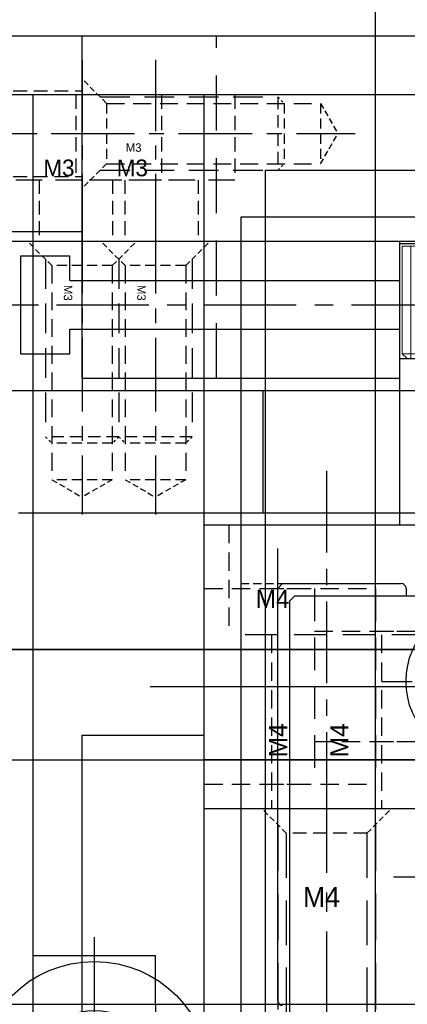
# Model space of a CAD drawing. Header units: millimetres. Extents: x -1657 to 8845, y -11980 to 3013.
# Tile 87 of 256: x 1548 to 1564, y -929 to -888. Entities that reach past the tile are written whole.
import ezdxf

# ---------------------------------------------------------------- set-up
doc = ezdxf.new("R2010")
doc.units = ezdxf.units.MM
doc.linetypes.add('CENTER', pattern=[2, 1.25, -0.25, 0.25, -0.25])
doc.linetypes.add('DASHED', pattern=[0.75, 0.5, -0.25])
for name, color, linetype in [('图层1', 5, 'Continuous'), ('图层100', 243, 'Continuous'), ('图层11', 234, 'Continuous'), ('图层122', 210, 'Continuous'), ('图层13', 17, 'Continuous'), ('图层2', 2, 'Continuous'), ('图层3', 6, 'Continuous'), ('图层4', 241, 'Continuous'), ('图层5', 111, 'Continuous'), ('图层60', 143, 'Continuous'), ('图层71', 162, 'Continuous'), ('图层81', 210, 'Continuous'), ('图层82', 193, 'Continuous'), ('图层83', 63, 'Continuous'), ('图层84', 134, 'Continuous'), ('图层85', 230, 'Continuous'), ('图层9', 32, 'Continuous'), ('图层98', 70, 'Continuous'), ('图层99', 43, 'Continuous'), ('推料气缸', 251, 'Continuous'), ('旋转气缸', 252, 'Continuous')]:
    doc.layers.add(name, color=color, linetype=linetype)

# ---------------------------------------------------------------- blocks, each defined once
blk = doc.blocks.new('DB2A')
at = {"layer": '图层9', "color": 1, "linetype": 'CENTER', "ltscale": 2.329099}
blk.add_line((-3.25, 4.911), (-3.25, -4.116), dxfattribs=at)
at = {"layer": '图层9', "color": 4, "linetype": 'DASHED', "ltscale": 1.166667}
for p, q in [((-6.5, 3.5), (-6.5, 0)), ((0, 3.5), (0, 0))]:
    blk.add_line(p, q, dxfattribs=at)
at = {"layer": '图层9', "color": 4, "linetype": 'DASHED', "ltscale": 2.166667}
blk.add_line((0, 0), (-6.5, 0), dxfattribs=at)
at = {"layer": '图层9', "color": 4, "linetype": 'DASHED', "ltscale": 1.125}
for p, q in [((-5, 0), (-5, -2.5)), ((-1.5, 0), (-1.5, -2.5))]:
    blk.add_line(p, q, dxfattribs=at)
at = {"layer": '图层9', "linetype": 'DASHED', "ltscale": 3}
blk.add_text('M3', height=0.6863, dxfattribs=at).set_placement((-4.832, 0.154))
blk = doc.blocks.new('3F')
at = {"color": 4, "linetype": 'DASHED', "ltscale": 0.471405}
for p, q in [((1, 1.237), (0, 2.237)), ((1, -1.237), (0, -2.237))]:
    blk.add_line(p, q, dxfattribs=at)
at = {"color": 4, "linetype": 'DASHED', "ltscale": 2.420833}
for p, q in [((0.738, 1.5), (8, 1.5)), ((0.738, -1.5), (8, -1.5))]:
    blk.add_line(p, q, dxfattribs=at)
at = {"color": 4, "linetype": 'DASHED', "ltscale": 1.458333}
for p, q in [((1, 1.237), (9.75, 1.237)), ((1, -1.237), (9.75, -1.237))]:
    blk.add_line(p, q, dxfattribs=at)
at = {"color": 4, "linetype": 'DASHED', "ltscale": 0.825}
for p, q in [((1, 1.237), (1, -1.237)), ((8.262, 1.237), (8.262, -1.237)), ((9.75, 1.237), (9.75, -1.237))]:
    blk.add_line(p, q, dxfattribs=at)
at = {"color": 4, "linetype": 'DASHED', "ltscale": 0.123744}
for p, q in [((8, 1.5), (8.262, 1.237)), ((8, -1.5), (8.262, -1.237))]:
    blk.add_line(p, q, dxfattribs=at)
at = {"color": 4, "linetype": 'DASHED'}
blk.add_line((8, 1.5), (8, -1.5), dxfattribs=at)
at = {"color": 4, "linetype": 'DASHED', "ltscale": 0.476314}
for p in [(9.75, 1.237), (9.75, -1.237)]:
    blk.add_line(p, (10.464, 0), dxfattribs=at)
at = {"color": 1, "linetype": 'CENTER', "ltscale": 2.408031}
blk.add_line((-0.867, 0), (11.173, 0), dxfattribs=at)
at = {"linetype": 'DASHED'}
blk.add_text('M3', height=0.3465, dxfattribs=at).set_placement((1.789, -0.745))
blk = doc.blocks.new('E530')
at = {"layer": '推料气缸'}
for p, q in [((-16.8, -0.2), (-16.6, 0)), ((-16.6, 0), (-11.75, 0)), ((-16.8, -17.05), (-16.8, -0.2)), ((-11.55, -0.2), (-11.55, -0.5)), ((-16.3, -0.7), (-16.1, -0.5)), ((-16.3, -41.3), (-16.3, -0.7)), ((-16.1, -0.5), (-0.5, -0.5)), ((-9.633, -12), (-12.067, -12))]:
    blk.add_line(p, q, dxfattribs=at)
for centre, start, end in [((-11.75, -0.2), 0, 90), ((-16.6, -17.05), 180, 270)]:
    blk.add_arc(centre, 0.2, start, end, dxfattribs=at)
blk = doc.blocks.new('3A')
at = {"color": 1, "linetype": 'CENTER'}
for p, q in [((0, 4.25), (0, -4.25)), ((-4.25, 0), (4.25, 0))]:
    blk.add_line(p, q, dxfattribs=at)
for radius in [3.25, 1.75]:
    blk.add_circle((0, 0), radius)
blk.add_text('M3', height=0.3706).set_placement((-0.802, -1.114))
blk = doc.blocks.new('15D4A')
at = {"layer": '图层13', "color": 4, "linetype": 'DASHED', "ltscale": 1.5}
for p, q in [((2.215, 4), (6.715, 4)), ((6.715, 2.25), (18.855, 2.25)), ((6.715, -2.25), (18.855, -2.25)), ((2.215, -4), (6.715, -4))]:
    blk.add_line(p, q, dxfattribs=at)
at = {"layer": '图层13', "color": 4, "linetype": 'DASHED', "ltscale": 2.666667}
blk.add_line((6.715, 4), (6.715, -4), dxfattribs=at)
at = {"layer": '图层13', "color": 1, "linetype": 'CENTER', "ltscale": 2.671598}
blk.add_line((0, 0), (20.998, 0), dxfattribs=at)
at = {"layer": '图层13'}
blk.add_text('M4', height=0.743, rotation=90, dxfattribs=at).set_placement((5.607, -2.897))
blk = doc.blocks.new('18F85')
at = {"layer": '图层13', "color": 1, "linetype": 'CENTER', "ltscale": 2.671598}
blk.add_line((-4, 2.215), (-4, -13.743), dxfattribs=at)
at = {"layer": '图层13', "color": 4, "linetype": 'DASHED', "ltscale": 1.5}
for p, q in [((-8, 0), (-8, -4.5)), ((0, 0), (0, -4.5)), ((-6.25, -4.5), (-6.25, -11.6)), ((-1.75, -4.5), (-1.75, -11.6))]:
    blk.add_line(p, q, dxfattribs=at)
at = {"layer": '图层13', "color": 4, "linetype": 'DASHED', "ltscale": 2.666667}
blk.add_line((0, -4.5), (-8, -4.5), dxfattribs=at)
at = {"layer": '图层13'}
blk.add_text('M4', height=0.743, dxfattribs=at).set_placement((-6.897, -3.392))
blk = doc.blocks.new('18FC4')
at = {"layer": '图层71', "color": 1, "linetype": 'CENTER', "ltscale": 3.2}
blk.add_line((-2, 2.026), (-2, -10.899), dxfattribs=at)
at = {"layer": '图层71', "color": 4, "linetype": 'DASHED', "ltscale": 0.471405}
for p, q in [((-3.65, -0.35), (-4.65, 0.65)), ((-0.35, -0.35), (0.65, 0.65))]:
    blk.add_line(p, q, dxfattribs=at)
at = {"layer": '图层71', "color": 4, "linetype": 'DASHED', "ltscale": 3.783333}
for p, q in [((0, 0), (0, -9.35)), ((-4, 0), (-4, -9.35))]:
    blk.add_line(p, q, dxfattribs=at)
at = {"layer": '图层71', "color": 4, "linetype": 'DASHED', "ltscale": 3.666667}
for p, q in [((-3.65, -0.35), (-3.65, -9.35)), ((-0.35, -0.35), (-0.35, -9.35))]:
    blk.add_line(p, q, dxfattribs=at)
at = {"layer": '图层71', "color": 4, "linetype": 'DASHED', "ltscale": 1.1}
blk.add_line((-0.35, -0.35), (-3.65, -0.35), dxfattribs=at)
at = {"layer": '图层71'}
blk.add_text('M4', height=0.8143, dxfattribs=at).set_placement((-2.964, -3.367))
blk = doc.blocks.new('1939E')
at = {"layer": '图层84', "color": 4, "linetype": 'DASHED', "ltscale": 1.166667}
for p, q in [((1.411, 3.25), (4.911, 3.25)), ((1.411, -3.25), (4.911, -3.25))]:
    blk.add_line(p, q, dxfattribs=at)
at = {"layer": '图层84', "color": 4, "linetype": 'DASHED', "ltscale": 2.166667}
blk.add_line((4.911, 3.25), (4.911, -3.25), dxfattribs=at)
at = {"layer": '图层84', "color": 4, "linetype": 'DASHED', "ltscale": 1.125}
for p, q in [((4.911, 1.75), (9.411, 1.75)), ((4.911, -1.75), (9.411, -1.75))]:
    blk.add_line(p, q, dxfattribs=at)
at = {"layer": '图层84', "color": 1, "linetype": 'CENTER', "ltscale": 2.329099}
blk.add_line((0, 0), (11.027, 0), dxfattribs=at)
at = {"layer": '图层84', "linetype": 'DASHED', "ltscale": 3}
blk.add_text('M3', height=0.6863, rotation=90, dxfattribs=at).set_placement((4.757, -1.582))
blk = doc.blocks.new('193A7')
at = {"layer": '图层84', "color": 4, "linetype": 'DASHED', "ltscale": 0.471405}
for p, q in [((0.262, -0.262), (-0.738, 0.738)), ((0.262, -2.737), (-0.738, -3.737))]:
    blk.add_line(p, q, dxfattribs=at)
at = {"layer": '图层84', "color": 4, "linetype": 'DASHED', "ltscale": 2.420833}
for p, q in [((0, 0), (4.262, 0)), ((0, -3), (4.262, -3))]:
    blk.add_line(p, q, dxfattribs=at)
at = {"layer": '图层84', "color": 4, "linetype": 'DASHED', "ltscale": 2.333333}
for p, q in [((0.262, -0.262), (4.262, -0.262)), ((0.262, -2.737), (4.262, -2.737))]:
    blk.add_line(p, q, dxfattribs=at)
at = {"layer": '图层84', "color": 4, "linetype": 'DASHED', "ltscale": 0.825}
blk.add_line((0.262, -0.262), (0.262, -2.737), dxfattribs=at)
at = {"layer": '图层84', "color": 1, "linetype": 'CENTER', "ltscale": 2.55}
blk.add_line((-1.996, -1.5), (5.483, -1.5), dxfattribs=at)
at = {"layer": '图层84'}
blk.add_text('M3', height=0.3257, rotation=90, dxfattribs=at).set_placement((1.629, -2.31))
blk = doc.blocks.new('5C')
at = {"color": 1, "linetype": 'CENTER'}
for p, q in [((0, 4.5), (0, -4.5)), ((-4.5, 0), (4.5, 0))]:
    blk.add_line(p, q, dxfattribs=at)
blk.add_circle((0, 0), 2.1)
at = {"color": 2, "linetype": 'Continuous'}
blk.add_arc((0, 0), 2.5, 70.7735, 12.493, dxfattribs=at)
blk.add_text('M5', height=0.54).set_placement((1.623, 1.797))
blk = doc.blocks.new('1B276')
at = {"layer": '旋转气缸', "ltscale": 1.375}
blk.add_line((36.7, -26.5), (36.7, 29.5), dxfattribs=at)
at = {"layer": '旋转气缸', "ltscale": 1.375, "extrusion": (0, 0, -1), "zscale": -1}
blk.add_blockref('5C', (-19.2, 18.5), dxfattribs=at)
blk = doc.blocks.new('5A')
at = {"color": 1, "linetype": 'CENTER'}
for p, q in [((0, 5.75), (0, -5.75)), ((-5.75, 0), (5.75, 0))]:
    blk.add_line(p, q, dxfattribs=at)
for radius in [4.75, 2.75]:
    blk.add_circle((0, 0), radius)
blk.add_text('M5', height=0.56).set_placement((-1.965, -3.658))
blk = doc.blocks.new('1B14A')
at = {"layer": '图层99', "color": 4, "linetype": 'DASHED', "ltscale": 1.5}
for p, q in [((2.215, 4), (6.715, 4)), ((6.715, 2.25), (10.215, 2.25)), ((6.715, -2.25), (10.215, -2.25)), ((2.215, -4), (6.715, -4))]:
    blk.add_line(p, q, dxfattribs=at)
at = {"layer": '图层99', "color": 4, "linetype": 'DASHED', "ltscale": 2.666667}
blk.add_line((6.715, 4), (6.715, -4), dxfattribs=at)
at = {"layer": '图层99', "color": 1, "linetype": 'CENTER', "ltscale": 2.671598}
blk.add_line((0, 0), (12.358, 0), dxfattribs=at)
at = {"layer": '图层99'}
blk.add_text('M4', height=0.743, rotation=90, dxfattribs=at).set_placement((5.607, -2.897))
blk = doc.blocks.new('1B3C8')
at = {"layer": '图层99', "ltscale": 1.375}
for p, q in [((-8, 0), (-8, 26.1)), ((-8, 26.1), (0, 26.1)), ((0, 23.1), (0, 26.1)), ((-2.5, 11.6), (-2.5, 23.1)), ((-2.5, 23.1), (0, 23.1)), ((-2.5, 11.6), (0, 11.6)), ((0, 0), (0, 11.6)), ((-8, 0), (0, 0))]:
    blk.add_line(p, q, dxfattribs=at)
blk.add_blockref('1B14A', (-10.215, 5), dxfattribs=at)
blk = doc.blocks.new('1B375')
at = {"layer": '图层98', "ltscale": 1.375}
for p, q in [((-11.5, -6.5), (-11.5, 33.5)), ((-11.5, 33.5), (-3.5, 33.5))]:
    blk.add_line(p, q, dxfattribs=at)
blk = doc.blocks.new('85971')
at = {"color": 7, "linetype": 'Continuous', "lineweight": 15}
for p, q in [((0.445, 1.7), (0.245, 1.5)), ((0.445, 1.7), (0.445, 1.35)), ((0.445, 1.7), (4.845, 1.7)), ((3.545, 1.7), (4.845, 1.7)), ((4.845, 1.7), (4.845, 1.35)), ((0.245, 1.35), (0.245, 1.5)), ((0.245, 0.725), (0.245, 1.35)), ((0.445, 1.35), (0.245, 1.35)), ((4.845, 1.35), (0.445, 1.35)), ((0.445, 1.35), (0.445, 0.55)), ((4.845, 0.55), (4.845, 1.35)), ((0.445, 0.525), (0.245, 0.725)), ((0.245, 0.465), (0.245, 0.725)), ((0.245, -0.75), (0.245, 0.49)), ((0.445, 0.55), (0.445, -0.55)), ((0.445, 0.525), (4.845, 0.525)), ((4.845, -0.55), (4.845, 0.55)), ((0.245, -0.725), (0.445, -0.525)), ((0.245, -4.55), (0.245, -0.75)), ((0.445, -0.525), (4.845, -0.525)), ((0.445, -0.55), (0.445, -4.55)), ((4.845, -1.9), (4.845, -0.55)), ((-7.655, -0.81), (-8.155, -1.31)), ((-7.655, -0.81), (0.245, -0.81)), ((-7.655, -2.11), (-7.655, -0.81)), ((-7.655, -0.81), (0.245, -0.81)), ((0.245, -0.87), (0.245, -2.11)), ((-8.155, -1.31), (-8.155, -2.11)), ((3.495, -1.9), (4.845, -1.9)), ((3.495, -1.9), (3.495, -2.1)), ((4.845, -3.4), (4.845, -1.9)), ((-8.155, -2.11), (-7.802, -2.464)), ((0.245, -2.11), (-7.655, -2.11)), ((0.245, -2.11), (0.245, -2.37)), ((0.245, -2.37), (0.245, -2.97)), ((3.495, -2.1), (2.095, -2.1)), ((2.095, -2.1), (2.095, -3.2)), ((-7.802, -2.464), (-7.655, -2.61)), ((-7.655, -2.61), (0.245, -2.61)), ((0.245, -2.97), (0.245, -3.12)), ((2.095, -3.2), (3.495, -3.2)), ((3.495, -3.2), (3.495, -3.4)), ((3.495, -3.4), (4.845, -3.4)), ((4.845, -4.55), (4.845, -3.4)), ((-1.455, -3.75), (-2.255, -4.25)), ((-1.455, -3.75), (0.245, -3.75)), ((-2.255, -4.55), (-2.255, -4.25)), ((-2.255, -4.55), (0.245, -4.55)), ((-2.255, -4.55), (-2.255, -4.85)), ((0.445, -4.55), (0.245, -4.55)), ((0.445, -4.55), (4.845, -4.55)), ((4.845, -4.55), (4.845, -4.85)), ((-2.255, -4.85), (4.845, -4.85))]:
    blk.add_line(p, q, dxfattribs=at)
at = {"color": 1, "lineweight": 9, "ltscale": 0.03}
for p, q in [((0, 0), (5.152, 0)), ((0, -2.65), (5.152, -2.65))]:
    blk.add_line(p, q, dxfattribs=at)
at = {"color": 7, "linetype": 'Continuous', "lineweight": 15}
blk.add_arc((-8.155, -2.11), 0.5, 315, 0, dxfattribs=at)
blk = doc.blocks.new('1FDE2')
at = {"layer": '图层122', "ltscale": 3.75}
blk.add_line((-7.5, 10.24), (-7.5, 148.24), dxfattribs=at)

msp = doc.modelspace()

# ---------------------------------------------------------------- linework, layer by layer
at = {"layer": '图层1'}
for p, q in [((1545.2605, -897.4622), (1548.5605, -897.4622)), ((1548.5605, -928.6622), (1548.5605, -897.4622)), ((1528.5605, -928.6622), (1548.5605, -928.6622))]:
    msp.add_line(p, q, dxfattribs=at)
at = {"layer": '图层100', "ltscale": 2}
msp.add_line((1540.0605, -914.1622), (1596.0605, -914.1622), dxfattribs=at)
at = {"layer": '图层11', "ltscale": 1.625}
for p, q in [((1557.0605, -953.4622), (1557.0605, -896.4622)), ((1557.0605, -896.4622), (1577.0605, -896.4622))]:
    msp.add_line(p, q, dxfattribs=at)
at = {"layer": '图层11', "color": 4, "linetype": 'DASHED', "ltscale": 0.666667}
msp.add_line((1557.0605, -911.4622), (1559.0605, -911.4622), dxfattribs=at)
at = {"layer": '图层11', "color": 4, "linetype": 'DASHED', "ltscale": 14}
msp.add_line((1559.0605, -953.4622), (1559.0605, -911.4622), dxfattribs=at)
at = {"layer": '图层13', "ltscale": 1.375}
for p, q in [((1555.5605, -920.6622), (1555.5605, -909.0622)), ((1555.5605, -909.0622), (1566.0605, -909.0622)), ((1555.5605, -920.6622), (1590.5605, -920.6622))]:
    msp.add_line(p, q, dxfattribs=at)
at = {"layer": '图层13', "color": 4, "linetype": 'DASHED', "ltscale": 3.866667}
for p, q in [((1558.5605, -920.6622), (1558.5605, -909.0622)), ((1562.5605, -920.6622), (1562.5605, -909.0622))]:
    msp.add_line(p, q, dxfattribs=at)
at = {"layer": '图层2'}
for p, q in [((1498.5605, -897.4622), (1563.5605, -897.4622)), ((1563.5605, -902.2622), (1563.5605, -897.4622)), ((1563.5605, -902.2622), (1565.5605, -902.2622)), ((1498.5605, -918.6622), (1573.5605, -918.6622))]:
    msp.add_line(p, q, dxfattribs=at)
at = {"layer": '图层3'}
for p, q in [((1508.5605, -897.4622), (1566.0605, -897.4622)), ((1555.5605, -918.6622), (1555.5605, -897.4622)), ((1573.5605, -918.6622), (1555.5605, -918.6622)), ((1508.5605, -928.6622), (1573.5605, -928.6622))]:
    msp.add_line(p, q, dxfattribs=at)
at = {"layer": '图层3', "color": 4, "linetype": 'DASHED', "ltscale": 10.4}
msp.add_line((1548.5605, -928.6622), (1548.5605, -897.4622), dxfattribs=at)
at = {"layer": '图层3', "color": 4, "linetype": 'DASHED', "ltscale": 20}
msp.add_line((1508.5605, -918.6622), (1555.5605, -918.6622), dxfattribs=at)
at = {"layer": '图层4'}
for p, q in [((1528.5605, -891.4622), (1548.5605, -891.4622)), ((1548.5605, -897.4622), (1548.5605, -891.4622)), ((1528.5605, -897.4622), (1548.5605, -897.4622))]:
    msp.add_line(p, q, dxfattribs=at)
at = {"layer": '图层5'}
for p, q in [((1548.5605, -928.6622), (1548.5605, -926.6622)), ((1548.5605, -926.6622), (1553.5605, -926.6622)), ((1553.5605, -928.6622), (1553.5605, -926.6622)), ((1438.5605, -928.6622), (1573.5605, -928.6622)), ((1548.5605, -938.6622), (1548.5605, -928.6622))]:
    msp.add_line(p, q, dxfattribs=at)
at = {"layer": '图层5', "color": 4, "linetype": 'DASHED', "ltscale": 3.333333}
msp.add_line((1553.5605, -928.6622), (1553.5605, -938.6622), dxfattribs=at)
at = {"layer": '图层60', "ltscale": 1.5}
for p, q in [((1550.5605, -1026.6622), (1550.5605, -917.6622)), ((1550.5605, -917.6622), (1555.5605, -917.6622)), ((1555.5605, -920.6622), (1555.5605, -917.6622)), ((1555.5605, -920.6622), (1590.5605, -920.6622))]:
    msp.add_line(p, q, dxfattribs=at)
at = {"layer": '图层71', "ltscale": 2.125}
for p, q in [((1555.5605, -932.6622), (1555.5605, -920.6622)), ((1555.5605, -920.6622), (1665.5605, -920.6622))]:
    msp.add_line(p, q, dxfattribs=at)
at = {"layer": '图层81', "ltscale": 1.625}
for p, q in [((1550.5605, -917.6622), (1555.5605, -917.6622)), ((1550.5605, -1026.6622), (1550.5605, -917.6622)), ((1555.5605, -920.6622), (1555.5605, -917.6622)), ((1555.5605, -920.6622), (1590.5605, -920.6622))]:
    msp.add_line(p, q, dxfattribs=at)
at = {"layer": '图层82', "ltscale": 1.625}
for p, q in [((1550.5605, -889.0622), (1590.5605, -889.0622)), ((1550.5605, -903.0622), (1550.5605, -889.0622)), ((1563.5605, -897.5622), (1578.5605, -897.5622)), ((1563.5605, -903.0622), (1563.5605, -897.5622)), ((1550.5605, -903.0622), (1563.5605, -903.0622))]:
    msp.add_line(p, q, dxfattribs=at)
at = {"layer": '图层82', "color": 4, "linetype": 'DASHED', "ltscale": 4.5}
msp.add_line((1556.0605, -903.0622), (1556.0605, -889.0622), dxfattribs=at)
at = {"layer": '图层82', "color": 4, "linetype": 'DASHED', "ltscale": 4.333333}
for p, q in [((1550.5605, -899.0622), (1563.5605, -899.0622)), ((1550.5605, -901.0622), (1563.5605, -901.0622))]:
    msp.add_line(p, q, dxfattribs=at)
at = {"layer": '图层82', "color": 1, "linetype": 'CENTER', "ltscale": 3.016}
msp.add_line((1549.5205, -900.0622), (1564.6005, -900.0622), dxfattribs=at)
at = {"layer": '图层83', "ltscale": 1.625}
for p, q in [((1548.0605, -902.0622), (1548.0605, -898.0622)), ((1548.0605, -898.0622), (1550.0605, -898.0622)), ((1550.0605, -899.0622), (1550.0605, -898.0622)), ((1550.0605, -899.0622), (1563.5605, -899.0622)), ((1562.5605, -901.0622), (1562.5605, -899.0622)), ((1563.5605, -901.0622), (1563.5605, -899.0622)), ((1550.0605, -902.0622), (1550.0605, -901.0622)), ((1550.0605, -901.0622), (1563.5605, -901.0622)), ((1548.0605, -902.0622), (1550.0605, -902.0622))]:
    msp.add_line(p, q, dxfattribs=at)
at = {"layer": '图层84', "ltscale": 1.625}
for p, q in [((1542.5605, -889.0622), (1550.5605, -889.0622)), ((1550.5605, -897.0622), (1550.5605, -889.0622)), ((1547.5605, -897.0622), (1550.5605, -897.0622))]:
    msp.add_line(p, q, dxfattribs=at)
at = {"layer": '图层85', "ltscale": 1.625}
for p, q in [((1522.9605, -903.5622), (1567.9605, -903.5622)), ((1557.9605, -908.5622), (1557.9605, -903.5622)), ((1547.9605, -908.5622), (1567.9605, -908.5622))]:
    msp.add_line(p, q, dxfattribs=at)
at = {"layer": '图层9', "ltscale": 1.625}
for p, q in [((1508.5605, -891.4622), (1573.5605, -891.4622)), ((1555.5605, -897.4622), (1555.5605, -891.4622)), ((1508.5605, -897.4622), (1573.5605, -897.4622))]:
    msp.add_line(p, q, dxfattribs=at)
at = {"layer": '图层9', "color": 4, "linetype": 'DASHED', "ltscale": 2}
msp.add_line((1548.5605, -897.4622), (1548.5605, -891.4622), dxfattribs=at)

# ---------------------------------------------------------------- block references
at = {"ltscale": 0.5, "rotation": 89.99999999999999}
msp.add_blockref('85971', (1565.3505, -902.5068), dxfattribs=at)
at = {"layer": '图层100', "ltscale": 2}
msp.add_blockref('5A', (1551.0605, -931.6622), dxfattribs=at)
at = {"layer": '图层11', "ltscale": 1.625}
msp.add_blockref('3A', (1567.0605, -915.4622), dxfattribs=at)
at = {"layer": '图层122', "ltscale": 11.25}
msp.add_blockref('1FDE2', (1570.0605, -979.1622), dxfattribs=at)
at = {"layer": '图层13', "ltscale": 1.625}
msp.add_blockref('18F85', (1564.5605, -909.0622), dxfattribs=at)
at = {"layer": '图层13', "ltscale": 2.125}
msp.add_blockref('15D4A', (1553.3454, -915.6622), dxfattribs=at)
at = {"layer": '图层3', "ltscale": 1.625, "rotation": 270}
for p in [(1550.5605, -897.4622), (1553.5605, -897.4622)]:
    msp.add_blockref('3F', p, dxfattribs=at)
at = {"layer": '图层71', "ltscale": 1.625}
msp.add_blockref('18FC4', (1562.5605, -921.3122), dxfattribs=at)
at = {"layer": '图层82', "ltscale": 1.625}
msp.add_blockref('3F', (1550.5605, -893.0622), dxfattribs=at)
at = {"layer": '图层84', "ltscale": 1.625}
for name, p in [('1939E', (1541.1492, -893.0622)), ('193A7', (1543.298, -898.5622))]:
    msp.add_blockref(name, p, dxfattribs=at)
at = {"layer": '图层9', "ltscale": 1.625}
for p in [(1553.8105, -894.9622), (1556.8105, -894.9622)]:
    msp.add_blockref('DB2A', p, dxfattribs=at)
at = {"layer": '图层98', "ltscale": 1.625}
msp.add_blockref('1B375', (1569.5605, -954.1622), dxfattribs=at)
at = {"layer": '图层99', "ltscale": 1.625}
msp.add_blockref('1B3C8', (1566.0605, -920.6622), dxfattribs=at)
at = {"layer": '推料气缸', "ltscale": 1.625}
msp.add_blockref('E530', (1575.3605, -911.4622), dxfattribs=at)
at = {"layer": '旋转气缸', "ltscale": 1.375, "rotation": 90}
msp.add_blockref('1B276', (1569.5605, -950.8622), dxfattribs=at)

doc.saveas('drawing.dxf')
